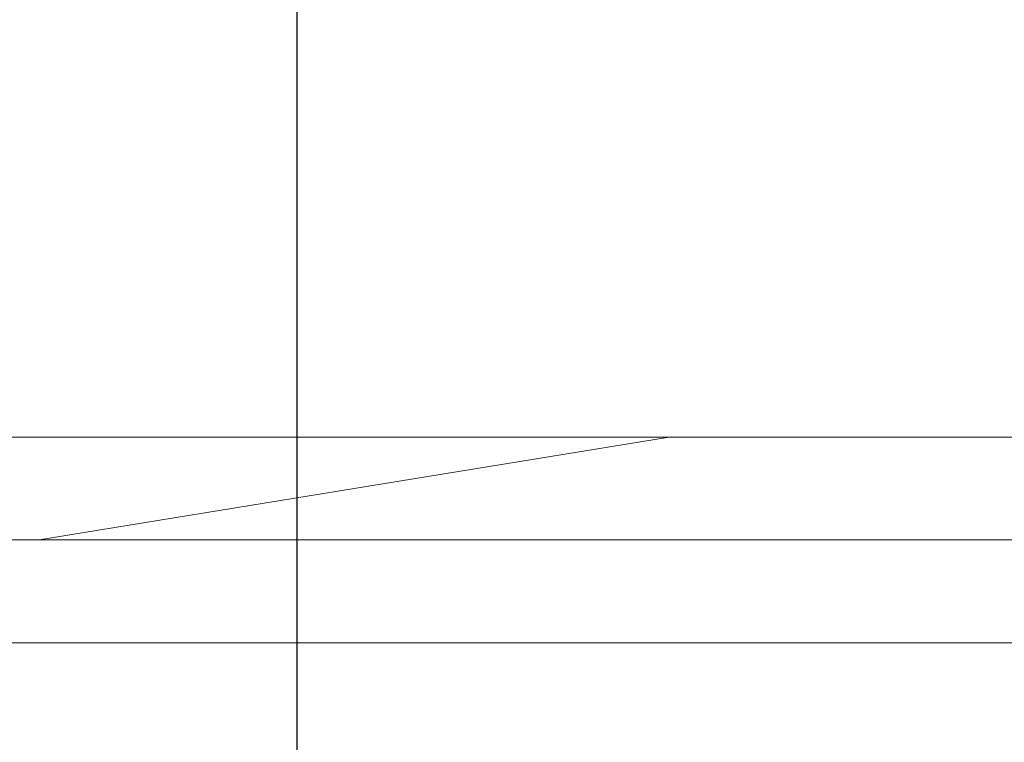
# Model space of a CAD drawing. Header units: millimetres. Extents: x -84458 to 77911, y -55868 to -29230.
# Tile 11 of 103: x 67974 to 68309, y -33328 to -33082. Entities that reach past the tile are written whole.
import ezdxf

# ---------------------------------------------------------------- set-up
doc = ezdxf.new("R2010")
doc.units = ezdxf.units.MM
doc.layers.add('CIENKA', color=7, linetype='Continuous', lineweight=20)

msp = doc.modelspace()

# ---------------------------------------------------------------- linework, layer by layer
at = {"layer": 'CIENKA'}
for p, q in [((68482.47, -33224.23), (67907.47, -33224.23)), ((68194.97, -33224.23), (67980.59, -33259.23)), ((67872.47, -33259.23), (68517.47, -33259.23)), ((68552.47, -33294.23), (67837.47, -33294.23))]:
    msp.add_line(p, q, dxfattribs=at)
at = {"layer": 'Defpoints'}
msp.add_line((68068.27, -30082.29), (68068.27, -34058.41), dxfattribs=at)

doc.saveas('drawing.dxf')
